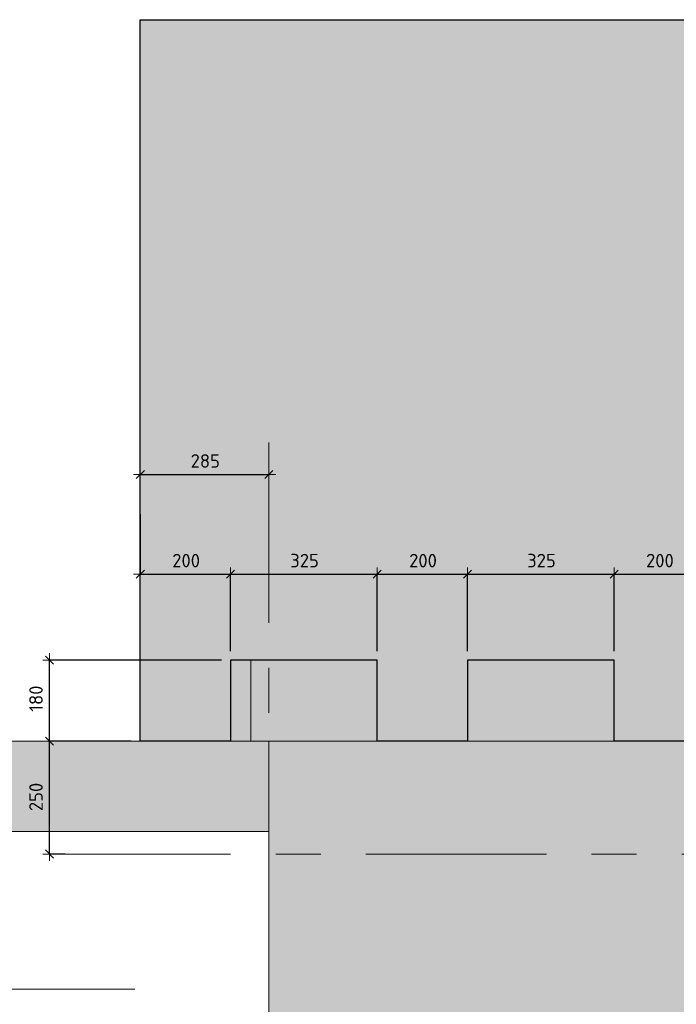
# Model space of a CAD drawing. Header units: metres. Extents: x -38 to 97, y -15 to 21.
# Tile 18 of 230: x 73.29 to 74.74, y -6.43 to -4.25. Entities that reach past the tile are written whole.
import ezdxf

# ---------------------------------------------------------------- set-up
doc = ezdxf.new("R2010")
doc.units = ezdxf.units.M
doc.header["$PDMODE"] = 65
doc.linetypes.add('______11', pattern=[0.5, 0.4, -0.05, 0, -0.05])
doc.linetypes.add('______5', pattern=[1.1, 0.8, -0.1, 0.1, -0.1])
for name, color, linetype, lineweight in [('XR$4$Общий слой (1)_1', 7, 'Continuous', 13), ('XR$4$Осевая линия (1)', 7, '______5', 13), ('XR$4$Перекрытие (1)', 7, 'Continuous', 35), ('XR$4$Размерная линия (1)', 7, 'Continuous', 13), ('XR$6$Общий слой (1)_1', 7, 'Continuous', 13), ('XR$6$Осевая линия (1)', 7, '______5', 13), ('XR$6$Перекрытие (1)', 7, 'Continuous', 35), ('XR$6$Размерная линия (1)', 7, 'Continuous', 13)]:
    doc.layers.add(name, color=color, linetype=linetype, lineweight=lineweight)
doc.styles.add('ISOCPEUR', font='txt')
doc.dimstyles.new('DIMSTYLE_24', dxfattribs={"dimtxt": 0.03, "dimasz": 0.03, "dimexe": 0, "dimexo": 0, "dimgap": 0.015, "dimtad": 2, "dimdec": 0, "dimlfac": 1000, "dimrnd": 5, "dimzin": 12, "dimdsep": 46, "dimtxsty": 'ISOCPEUR', "dimblk1": 'ALL_ML_STRICH', "dimblk2": 'ALL_ML_STRICH', "dimsah": 1, "dimcen": 0, "dimclrd": 7, "dimclre": 256, "dimclrt": 7, "dimadec": 0, "dimazin": 0, "dimtfac": 1, "dimtdec": 0, "dimtix": 1, "dimtmove": 2, "dimatfit": 3, "dimfxl": 0, "dimtzin": 0, "dimlwd": 0, "dimlwe": -3, "dimarcsym": 0})
pattern_1 = [(0, (0.45, 0.45), (0.225, 0.225), [0.225, -0.225]), (90, (0.45, 0.45), (-0.225, 0.225), [0.225, -0.225])]

# ---------------------------------------------------------------- blocks, each defined once
blk = doc.blocks.new('ALL_ML_STRICH')
at = {"color": 0, "linetype": 'ByBlock', "lineweight": -2}
for p, q in [((-1, 0), (0.5, 0)), ((-0.3, -0.3), (0.3, 0.3)), ((0, -0.5), (0, 0.5))]:
    blk.add_line(p, q, dxfattribs=at)
blk = doc.blocks.new('*D416')
at = {"layer": 'DEFPOINTS', "color": 7, "linetype": 'Continuous', "lineweight": 13, "transparency": 33554687}
for p in [(73.5556, -5.8499), (73.3544, -6.0999), (73.409, -6.0999)]:
    blk.add_point(p, dxfattribs=at)
at = {"layer": 'XR$4$Размерная линия (1)', "color": 9, "linetype": 'Continuous', "lineweight": -2, "true_color": 0xc7c7c7, "transparency": 33554687}
for p, q in [((73.5356, -5.8499), (73.3544, -5.8499)), ((73.389, -6.0999), (73.3544, -6.0999))]:
    blk.add_line(p, q, dxfattribs=at)
at = {"layer": 'XR$4$Размерная линия (1)', "color": 7, "linetype": 'Continuous', "lineweight": -2, "transparency": 33554687}
blk.add_line((73.3544, -6.0999), (73.3544, -5.8499), dxfattribs=at)
at = {"layer": 'XR$4$Размерная линия (1)', "color": 7, "linetype": 'Continuous', "lineweight": 13, "transparency": 33554687, "xscale": 0.03, "yscale": 0.03, "zscale": 0.03}
for p, rotation in [((73.3544, -5.8499), 90), ((73.3544, -6.0999), 270)]:
    blk.add_blockref('ALL_ML_STRICH', p, dxfattribs=dict(at, rotation=rotation))
at = {"layer": 'XR$4$Размерная линия (1)', "color": 7, "linetype": 'Continuous', "lineweight": 13, "transparency": 33554687, "insert": (73.3244, -5.9734), "char_height": 0.03, "width": 0.09, "attachment_point": 5, "rotation": 90, "style": 'ISOCPEUR'}
blk.add_mtext('\\A1;{250}', dxfattribs=at)
blk = doc.blocks.new('*D417')
at = {"layer": 'DEFPOINTS', "color": 7, "linetype": 'Continuous', "lineweight": 13, "transparency": 33554687}
for p in [(73.7556, -5.6699), (73.3544, -5.8499), (73.5556, -5.8499)]:
    blk.add_point(p, dxfattribs=at)
at = {"layer": 'XR$4$Размерная линия (1)', "color": 9, "linetype": 'Continuous', "lineweight": -2, "true_color": 0xc7c7c7, "transparency": 33554687}
for p, q in [((73.7356, -5.6699), (73.3544, -5.6699)), ((73.5356, -5.8499), (73.3544, -5.8499))]:
    blk.add_line(p, q, dxfattribs=at)
at = {"layer": 'XR$4$Размерная линия (1)', "color": 7, "linetype": 'Continuous', "lineweight": -2, "transparency": 33554687}
blk.add_line((73.3544, -5.8499), (73.3544, -5.6699), dxfattribs=at)
at = {"layer": 'XR$4$Размерная линия (1)', "color": 7, "linetype": 'Continuous', "lineweight": 13, "transparency": 33554687, "xscale": 0.03, "yscale": 0.03, "zscale": 0.03}
for p, rotation in [((73.3544, -5.6699), 90), ((73.3544, -5.8499), 270)]:
    blk.add_blockref('ALL_ML_STRICH', p, dxfattribs=dict(at, rotation=rotation))
at = {"layer": 'XR$4$Размерная линия (1)', "color": 7, "linetype": 'Continuous', "lineweight": 13, "transparency": 33554687, "insert": (73.3244, -5.7554), "char_height": 0.03, "width": 0.09, "attachment_point": 5, "rotation": 90, "style": 'ISOCPEUR'}
blk.add_mtext('\\A1;{180}', dxfattribs=at)
blk = doc.blocks.new('*D418')
at = {"layer": 'DEFPOINTS', "color": 7, "linetype": 'Continuous', "lineweight": 13, "transparency": 33554687}
for p in [(73.5556, -5.2555), (73.5556, -5.2584), (73.8406, -5.2612)]:
    blk.add_point(p, dxfattribs=at)
at = {"layer": 'XR$4$Размерная линия (1)', "color": 9, "linetype": 'Continuous', "lineweight": -2, "true_color": 0xc7c7c7, "transparency": 33554687}
for p, q in [((73.5556, -5.2584), (73.5556, -5.2584)), ((73.8406, -5.2584), (73.8406, -5.2584))]:
    blk.add_line(p, q, dxfattribs=at)
at = {"layer": 'XR$4$Размерная линия (1)', "color": 7, "linetype": 'Continuous', "lineweight": -2, "transparency": 33554687}
blk.add_line((73.5556, -5.2584), (73.8406, -5.2584), dxfattribs=at)
at = {"layer": 'XR$4$Размерная линия (1)', "color": 7, "linetype": 'Continuous', "lineweight": 13, "transparency": 33554687, "xscale": 0.03, "yscale": 0.03, "zscale": 0.03, "rotation": 180}
blk.add_blockref('ALL_ML_STRICH', (73.5556, -5.2584), dxfattribs=at)
at = {"layer": 'XR$4$Размерная линия (1)', "color": 7, "linetype": 'Continuous', "lineweight": 13, "transparency": 33554687, "xscale": 0.03, "yscale": 0.03, "zscale": 0.03}
blk.add_blockref('ALL_ML_STRICH', (73.8406, -5.2584), dxfattribs=at)
at = {"layer": 'XR$4$Размерная линия (1)', "color": 7, "linetype": 'Continuous', "lineweight": 13, "transparency": 33554687, "insert": (73.6996, -5.2284), "char_height": 0.03, "width": 0.09, "attachment_point": 5, "style": 'ISOCPEUR'}
blk.add_mtext('\\A1;{285}', dxfattribs=at)
blk = doc.blocks.new('*D419')
at = {"layer": 'DEFPOINTS', "color": 7, "linetype": 'Continuous', "lineweight": 13, "transparency": 33554687}
for p in [(73.5556, -5.3665), (73.5556, -5.4793), (73.7556, -5.6699)]:
    blk.add_point(p, dxfattribs=at)
at = {"layer": 'XR$4$Размерная линия (1)', "color": 9, "linetype": 'Continuous', "lineweight": -2, "true_color": 0xc7c7c7, "transparency": 33554687}
for p, q in [((73.5556, -5.3465), (73.5556, -5.4793)), ((73.7556, -5.6499), (73.7556, -5.4793))]:
    blk.add_line(p, q, dxfattribs=at)
at = {"layer": 'XR$4$Размерная линия (1)', "color": 7, "linetype": 'Continuous', "lineweight": -2, "transparency": 33554687}
blk.add_line((73.5556, -5.4793), (73.7556, -5.4793), dxfattribs=at)
at = {"layer": 'XR$4$Размерная линия (1)', "color": 7, "linetype": 'Continuous', "lineweight": 13, "transparency": 33554687, "xscale": 0.03, "yscale": 0.03, "zscale": 0.03, "rotation": 180}
blk.add_blockref('ALL_ML_STRICH', (73.5556, -5.4793), dxfattribs=at)
at = {"layer": 'XR$4$Размерная линия (1)', "color": 7, "linetype": 'Continuous', "lineweight": 13, "transparency": 33554687, "xscale": 0.03, "yscale": 0.03, "zscale": 0.03}
blk.add_blockref('ALL_ML_STRICH', (73.7556, -5.4793), dxfattribs=at)
at = {"layer": 'XR$4$Размерная линия (1)', "color": 7, "linetype": 'Continuous', "lineweight": 13, "transparency": 33554687, "insert": (73.6571, -5.4493), "char_height": 0.03, "width": 0.09, "attachment_point": 5, "style": 'ISOCPEUR'}
blk.add_mtext('\\A1;{200}', dxfattribs=at)
blk = doc.blocks.new('*D420')
at = {"layer": 'DEFPOINTS', "color": 7, "linetype": 'Continuous', "lineweight": 13, "transparency": 33554687}
for p in [(73.7556, -5.4793), (73.7556, -5.6699), (74.0806, -5.6699)]:
    blk.add_point(p, dxfattribs=at)
at = {"layer": 'XR$4$Размерная линия (1)', "color": 9, "linetype": 'Continuous', "lineweight": -2, "true_color": 0xc7c7c7, "transparency": 33554687}
for p, q in [((73.7556, -5.6499), (73.7556, -5.4793)), ((74.0806, -5.6499), (74.0806, -5.4793))]:
    blk.add_line(p, q, dxfattribs=at)
at = {"layer": 'XR$4$Размерная линия (1)', "color": 7, "linetype": 'Continuous', "lineweight": -2, "transparency": 33554687}
blk.add_line((73.7556, -5.4793), (74.0806, -5.4793), dxfattribs=at)
at = {"layer": 'XR$4$Размерная линия (1)', "color": 7, "linetype": 'Continuous', "lineweight": 13, "transparency": 33554687, "xscale": 0.03, "yscale": 0.03, "zscale": 0.03, "rotation": 180}
blk.add_blockref('ALL_ML_STRICH', (73.7556, -5.4793), dxfattribs=at)
at = {"layer": 'XR$4$Размерная линия (1)', "color": 7, "linetype": 'Continuous', "lineweight": 13, "transparency": 33554687, "xscale": 0.03, "yscale": 0.03, "zscale": 0.03}
blk.add_blockref('ALL_ML_STRICH', (74.0806, -5.4793), dxfattribs=at)
at = {"layer": 'XR$4$Размерная линия (1)', "color": 7, "linetype": 'Continuous', "lineweight": 13, "transparency": 33554687, "insert": (73.9196, -5.4493), "char_height": 0.03, "width": 0.09, "attachment_point": 5, "style": 'ISOCPEUR'}
blk.add_mtext('\\A1;{325}', dxfattribs=at)
blk = doc.blocks.new('*D421')
at = {"layer": 'DEFPOINTS', "color": 7, "linetype": 'Continuous', "lineweight": 13, "transparency": 33554687}
for p in [(74.0806, -5.4793), (74.0806, -5.6699), (74.2806, -5.6699)]:
    blk.add_point(p, dxfattribs=at)
at = {"layer": 'XR$4$Размерная линия (1)', "color": 9, "linetype": 'Continuous', "lineweight": -2, "true_color": 0xc7c7c7, "transparency": 33554687}
for p, q in [((74.0806, -5.6499), (74.0806, -5.4793)), ((74.2806, -5.6499), (74.2806, -5.4793))]:
    blk.add_line(p, q, dxfattribs=at)
at = {"layer": 'XR$4$Размерная линия (1)', "color": 7, "linetype": 'Continuous', "lineweight": -2, "transparency": 33554687}
blk.add_line((74.0806, -5.4793), (74.2806, -5.4793), dxfattribs=at)
at = {"layer": 'XR$4$Размерная линия (1)', "color": 7, "linetype": 'Continuous', "lineweight": 13, "transparency": 33554687, "xscale": 0.03, "yscale": 0.03, "zscale": 0.03, "rotation": 180}
blk.add_blockref('ALL_ML_STRICH', (74.0806, -5.4793), dxfattribs=at)
at = {"layer": 'XR$4$Размерная линия (1)', "color": 7, "linetype": 'Continuous', "lineweight": 13, "transparency": 33554687, "xscale": 0.03, "yscale": 0.03, "zscale": 0.03}
blk.add_blockref('ALL_ML_STRICH', (74.2806, -5.4793), dxfattribs=at)
at = {"layer": 'XR$4$Размерная линия (1)', "color": 7, "linetype": 'Continuous', "lineweight": 13, "transparency": 33554687, "insert": (74.1821, -5.4493), "char_height": 0.03, "width": 0.09, "attachment_point": 5, "style": 'ISOCPEUR'}
blk.add_mtext('\\A1;{200}', dxfattribs=at)
blk = doc.blocks.new('*D422')
at = {"layer": 'DEFPOINTS', "color": 7, "linetype": 'Continuous', "lineweight": 13, "transparency": 33554687}
for p in [(74.2806, -5.4793), (74.2806, -5.6699), (74.6056, -5.6699)]:
    blk.add_point(p, dxfattribs=at)
at = {"layer": 'XR$4$Размерная линия (1)', "color": 9, "linetype": 'Continuous', "lineweight": -2, "true_color": 0xc7c7c7, "transparency": 33554687}
for p, q in [((74.2806, -5.6499), (74.2806, -5.4793)), ((74.6056, -5.6499), (74.6056, -5.4793))]:
    blk.add_line(p, q, dxfattribs=at)
at = {"layer": 'XR$4$Размерная линия (1)', "color": 7, "linetype": 'Continuous', "lineweight": -2, "transparency": 33554687}
blk.add_line((74.2806, -5.4793), (74.6056, -5.4793), dxfattribs=at)
at = {"layer": 'XR$4$Размерная линия (1)', "color": 7, "linetype": 'Continuous', "lineweight": 13, "transparency": 33554687, "xscale": 0.03, "yscale": 0.03, "zscale": 0.03, "rotation": 180}
blk.add_blockref('ALL_ML_STRICH', (74.2806, -5.4793), dxfattribs=at)
at = {"layer": 'XR$4$Размерная линия (1)', "color": 7, "linetype": 'Continuous', "lineweight": 13, "transparency": 33554687, "xscale": 0.03, "yscale": 0.03, "zscale": 0.03}
blk.add_blockref('ALL_ML_STRICH', (74.6056, -5.4793), dxfattribs=at)
at = {"layer": 'XR$4$Размерная линия (1)', "color": 7, "linetype": 'Continuous', "lineweight": 13, "transparency": 33554687, "insert": (74.4446, -5.4493), "char_height": 0.03, "width": 0.09, "attachment_point": 5, "style": 'ISOCPEUR'}
blk.add_mtext('\\A1;{325}', dxfattribs=at)
blk = doc.blocks.new('*D423')
at = {"layer": 'DEFPOINTS', "color": 7, "linetype": 'Continuous', "lineweight": 13, "transparency": 33554687}
for p in [(74.6056, -5.4793), (74.6056, -5.6699), (74.8056, -5.6699)]:
    blk.add_point(p, dxfattribs=at)
at = {"layer": 'XR$4$Размерная линия (1)', "color": 9, "linetype": 'Continuous', "lineweight": -2, "true_color": 0xc7c7c7, "transparency": 33554687}
for p, q in [((74.6056, -5.6499), (74.6056, -5.4793)), ((74.8056, -5.6499), (74.8056, -5.4793))]:
    blk.add_line(p, q, dxfattribs=at)
at = {"layer": 'XR$4$Размерная линия (1)', "color": 7, "linetype": 'Continuous', "lineweight": -2, "transparency": 33554687}
blk.add_line((74.6056, -5.4793), (74.8056, -5.4793), dxfattribs=at)
at = {"layer": 'XR$4$Размерная линия (1)', "color": 7, "linetype": 'Continuous', "lineweight": 13, "transparency": 33554687, "xscale": 0.03, "yscale": 0.03, "zscale": 0.03, "rotation": 180}
blk.add_blockref('ALL_ML_STRICH', (74.6056, -5.4793), dxfattribs=at)
at = {"layer": 'XR$4$Размерная линия (1)', "color": 7, "linetype": 'Continuous', "lineweight": 13, "transparency": 33554687, "xscale": 0.03, "yscale": 0.03, "zscale": 0.03}
blk.add_blockref('ALL_ML_STRICH', (74.8056, -5.4793), dxfattribs=at)
at = {"layer": 'XR$4$Размерная линия (1)', "color": 7, "linetype": 'Continuous', "lineweight": 13, "transparency": 33554687, "insert": (74.7071, -5.4493), "char_height": 0.03, "width": 0.09, "attachment_point": 5, "style": 'ISOCPEUR'}
blk.add_mtext('\\A1;{200}', dxfattribs=at)
blk = doc.blocks.new('*D819')
at = {"layer": 'DEFPOINTS', "color": 7, "linetype": 'Continuous', "lineweight": 13, "transparency": 33554687}
for p in [(73.5556, -5.8499), (73.3544, -6.0999), (73.409, -6.0999)]:
    blk.add_point(p, dxfattribs=at)
at = {"layer": 'XR$6$Размерная линия (1)', "color": 9, "linetype": 'Continuous', "lineweight": -2, "true_color": 0xc7c7c7, "transparency": 33554687}
for p, q in [((73.5356, -5.8499), (73.3544, -5.8499)), ((73.389, -6.0999), (73.3544, -6.0999))]:
    blk.add_line(p, q, dxfattribs=at)
at = {"layer": 'XR$6$Размерная линия (1)', "color": 7, "linetype": 'Continuous', "lineweight": -2, "transparency": 33554687}
blk.add_line((73.3544, -6.0999), (73.3544, -5.8499), dxfattribs=at)
at = {"layer": 'XR$6$Размерная линия (1)', "color": 7, "linetype": 'Continuous', "lineweight": 13, "transparency": 33554687, "xscale": 0.03, "yscale": 0.03, "zscale": 0.03}
for p, rotation in [((73.3544, -5.8499), 90), ((73.3544, -6.0999), 270)]:
    blk.add_blockref('ALL_ML_STRICH', p, dxfattribs=dict(at, rotation=rotation))
at = {"layer": 'XR$6$Размерная линия (1)', "color": 7, "linetype": 'Continuous', "lineweight": 13, "transparency": 33554687, "insert": (73.3244, -5.9734), "char_height": 0.03, "width": 0.09, "attachment_point": 5, "rotation": 90, "style": 'ISOCPEUR'}
blk.add_mtext('\\A1;{250}', dxfattribs=at)
blk = doc.blocks.new('*D820')
at = {"layer": 'DEFPOINTS', "color": 7, "linetype": 'Continuous', "lineweight": 13, "transparency": 33554687}
for p in [(73.7556, -5.6699), (73.3544, -5.8499), (73.5556, -5.8499)]:
    blk.add_point(p, dxfattribs=at)
at = {"layer": 'XR$6$Размерная линия (1)', "color": 9, "linetype": 'Continuous', "lineweight": -2, "true_color": 0xc7c7c7, "transparency": 33554687}
for p, q in [((73.7356, -5.6699), (73.3544, -5.6699)), ((73.5356, -5.8499), (73.3544, -5.8499))]:
    blk.add_line(p, q, dxfattribs=at)
at = {"layer": 'XR$6$Размерная линия (1)', "color": 7, "linetype": 'Continuous', "lineweight": -2, "transparency": 33554687}
blk.add_line((73.3544, -5.8499), (73.3544, -5.6699), dxfattribs=at)
at = {"layer": 'XR$6$Размерная линия (1)', "color": 7, "linetype": 'Continuous', "lineweight": 13, "transparency": 33554687, "xscale": 0.03, "yscale": 0.03, "zscale": 0.03}
for p, rotation in [((73.3544, -5.6699), 90), ((73.3544, -5.8499), 270)]:
    blk.add_blockref('ALL_ML_STRICH', p, dxfattribs=dict(at, rotation=rotation))
at = {"layer": 'XR$6$Размерная линия (1)', "color": 7, "linetype": 'Continuous', "lineweight": 13, "transparency": 33554687, "insert": (73.3244, -5.7554), "char_height": 0.03, "width": 0.09, "attachment_point": 5, "rotation": 90, "style": 'ISOCPEUR'}
blk.add_mtext('\\A1;{180}', dxfattribs=at)
blk = doc.blocks.new('*D821')
at = {"layer": 'DEFPOINTS', "color": 7, "linetype": 'Continuous', "lineweight": 13, "transparency": 33554687}
for p in [(73.5556, -5.2555), (73.5556, -5.2584), (73.8406, -5.2612)]:
    blk.add_point(p, dxfattribs=at)
at = {"layer": 'XR$6$Размерная линия (1)', "color": 9, "linetype": 'Continuous', "lineweight": -2, "true_color": 0xc7c7c7, "transparency": 33554687}
for p, q in [((73.5556, -5.2584), (73.5556, -5.2584)), ((73.8406, -5.2584), (73.8406, -5.2584))]:
    blk.add_line(p, q, dxfattribs=at)
at = {"layer": 'XR$6$Размерная линия (1)', "color": 7, "linetype": 'Continuous', "lineweight": -2, "transparency": 33554687}
blk.add_line((73.5556, -5.2584), (73.8406, -5.2584), dxfattribs=at)
at = {"layer": 'XR$6$Размерная линия (1)', "color": 7, "linetype": 'Continuous', "lineweight": 13, "transparency": 33554687, "xscale": 0.03, "yscale": 0.03, "zscale": 0.03, "rotation": 180}
blk.add_blockref('ALL_ML_STRICH', (73.5556, -5.2584), dxfattribs=at)
at = {"layer": 'XR$6$Размерная линия (1)', "color": 7, "linetype": 'Continuous', "lineweight": 13, "transparency": 33554687, "xscale": 0.03, "yscale": 0.03, "zscale": 0.03}
blk.add_blockref('ALL_ML_STRICH', (73.8406, -5.2584), dxfattribs=at)
at = {"layer": 'XR$6$Размерная линия (1)', "color": 7, "linetype": 'Continuous', "lineweight": 13, "transparency": 33554687, "insert": (73.6996, -5.2284), "char_height": 0.03, "width": 0.09, "attachment_point": 5, "style": 'ISOCPEUR'}
blk.add_mtext('\\A1;{285}', dxfattribs=at)
blk = doc.blocks.new('*D822')
at = {"layer": 'DEFPOINTS', "color": 7, "linetype": 'Continuous', "lineweight": 13, "transparency": 33554687}
for p in [(73.5556, -5.3665), (73.5556, -5.4793), (73.7556, -5.6699)]:
    blk.add_point(p, dxfattribs=at)
at = {"layer": 'XR$6$Размерная линия (1)', "color": 9, "linetype": 'Continuous', "lineweight": -2, "true_color": 0xc7c7c7, "transparency": 33554687}
for p, q in [((73.5556, -5.3465), (73.5556, -5.4793)), ((73.7556, -5.6499), (73.7556, -5.4793))]:
    blk.add_line(p, q, dxfattribs=at)
at = {"layer": 'XR$6$Размерная линия (1)', "color": 7, "linetype": 'Continuous', "lineweight": -2, "transparency": 33554687}
blk.add_line((73.5556, -5.4793), (73.7556, -5.4793), dxfattribs=at)
at = {"layer": 'XR$6$Размерная линия (1)', "color": 7, "linetype": 'Continuous', "lineweight": 13, "transparency": 33554687, "xscale": 0.03, "yscale": 0.03, "zscale": 0.03, "rotation": 180}
blk.add_blockref('ALL_ML_STRICH', (73.5556, -5.4793), dxfattribs=at)
at = {"layer": 'XR$6$Размерная линия (1)', "color": 7, "linetype": 'Continuous', "lineweight": 13, "transparency": 33554687, "xscale": 0.03, "yscale": 0.03, "zscale": 0.03}
blk.add_blockref('ALL_ML_STRICH', (73.7556, -5.4793), dxfattribs=at)
at = {"layer": 'XR$6$Размерная линия (1)', "color": 7, "linetype": 'Continuous', "lineweight": 13, "transparency": 33554687, "insert": (73.6571, -5.4493), "char_height": 0.03, "width": 0.09, "attachment_point": 5, "style": 'ISOCPEUR'}
blk.add_mtext('\\A1;{200}', dxfattribs=at)
blk = doc.blocks.new('*D823')
at = {"layer": 'DEFPOINTS', "color": 7, "linetype": 'Continuous', "lineweight": 13, "transparency": 33554687}
for p in [(73.7556, -5.4793), (73.7556, -5.6699), (74.0806, -5.6699)]:
    blk.add_point(p, dxfattribs=at)
at = {"layer": 'XR$6$Размерная линия (1)', "color": 9, "linetype": 'Continuous', "lineweight": -2, "true_color": 0xc7c7c7, "transparency": 33554687}
for p, q in [((73.7556, -5.6499), (73.7556, -5.4793)), ((74.0806, -5.6499), (74.0806, -5.4793))]:
    blk.add_line(p, q, dxfattribs=at)
at = {"layer": 'XR$6$Размерная линия (1)', "color": 7, "linetype": 'Continuous', "lineweight": -2, "transparency": 33554687}
blk.add_line((73.7556, -5.4793), (74.0806, -5.4793), dxfattribs=at)
at = {"layer": 'XR$6$Размерная линия (1)', "color": 7, "linetype": 'Continuous', "lineweight": 13, "transparency": 33554687, "xscale": 0.03, "yscale": 0.03, "zscale": 0.03, "rotation": 180}
blk.add_blockref('ALL_ML_STRICH', (73.7556, -5.4793), dxfattribs=at)
at = {"layer": 'XR$6$Размерная линия (1)', "color": 7, "linetype": 'Continuous', "lineweight": 13, "transparency": 33554687, "xscale": 0.03, "yscale": 0.03, "zscale": 0.03}
blk.add_blockref('ALL_ML_STRICH', (74.0806, -5.4793), dxfattribs=at)
at = {"layer": 'XR$6$Размерная линия (1)', "color": 7, "linetype": 'Continuous', "lineweight": 13, "transparency": 33554687, "insert": (73.9196, -5.4493), "char_height": 0.03, "width": 0.09, "attachment_point": 5, "style": 'ISOCPEUR'}
blk.add_mtext('\\A1;{325}', dxfattribs=at)
blk = doc.blocks.new('*D824')
at = {"layer": 'DEFPOINTS', "color": 7, "linetype": 'Continuous', "lineweight": 13, "transparency": 33554687}
for p in [(74.0806, -5.4793), (74.0806, -5.6699), (74.2806, -5.6699)]:
    blk.add_point(p, dxfattribs=at)
at = {"layer": 'XR$6$Размерная линия (1)', "color": 9, "linetype": 'Continuous', "lineweight": -2, "true_color": 0xc7c7c7, "transparency": 33554687}
for p, q in [((74.0806, -5.6499), (74.0806, -5.4793)), ((74.2806, -5.6499), (74.2806, -5.4793))]:
    blk.add_line(p, q, dxfattribs=at)
at = {"layer": 'XR$6$Размерная линия (1)', "color": 7, "linetype": 'Continuous', "lineweight": -2, "transparency": 33554687}
blk.add_line((74.0806, -5.4793), (74.2806, -5.4793), dxfattribs=at)
at = {"layer": 'XR$6$Размерная линия (1)', "color": 7, "linetype": 'Continuous', "lineweight": 13, "transparency": 33554687, "xscale": 0.03, "yscale": 0.03, "zscale": 0.03, "rotation": 180}
blk.add_blockref('ALL_ML_STRICH', (74.0806, -5.4793), dxfattribs=at)
at = {"layer": 'XR$6$Размерная линия (1)', "color": 7, "linetype": 'Continuous', "lineweight": 13, "transparency": 33554687, "xscale": 0.03, "yscale": 0.03, "zscale": 0.03}
blk.add_blockref('ALL_ML_STRICH', (74.2806, -5.4793), dxfattribs=at)
at = {"layer": 'XR$6$Размерная линия (1)', "color": 7, "linetype": 'Continuous', "lineweight": 13, "transparency": 33554687, "insert": (74.1821, -5.4493), "char_height": 0.03, "width": 0.09, "attachment_point": 5, "style": 'ISOCPEUR'}
blk.add_mtext('\\A1;{200}', dxfattribs=at)
blk = doc.blocks.new('*D825')
at = {"layer": 'DEFPOINTS', "color": 7, "linetype": 'Continuous', "lineweight": 13, "transparency": 33554687}
for p in [(74.2806, -5.4793), (74.2806, -5.6699), (74.6056, -5.6699)]:
    blk.add_point(p, dxfattribs=at)
at = {"layer": 'XR$6$Размерная линия (1)', "color": 9, "linetype": 'Continuous', "lineweight": -2, "true_color": 0xc7c7c7, "transparency": 33554687}
for p, q in [((74.2806, -5.6499), (74.2806, -5.4793)), ((74.6056, -5.6499), (74.6056, -5.4793))]:
    blk.add_line(p, q, dxfattribs=at)
at = {"layer": 'XR$6$Размерная линия (1)', "color": 7, "linetype": 'Continuous', "lineweight": -2, "transparency": 33554687}
blk.add_line((74.2806, -5.4793), (74.6056, -5.4793), dxfattribs=at)
at = {"layer": 'XR$6$Размерная линия (1)', "color": 7, "linetype": 'Continuous', "lineweight": 13, "transparency": 33554687, "xscale": 0.03, "yscale": 0.03, "zscale": 0.03, "rotation": 180}
blk.add_blockref('ALL_ML_STRICH', (74.2806, -5.4793), dxfattribs=at)
at = {"layer": 'XR$6$Размерная линия (1)', "color": 7, "linetype": 'Continuous', "lineweight": 13, "transparency": 33554687, "xscale": 0.03, "yscale": 0.03, "zscale": 0.03}
blk.add_blockref('ALL_ML_STRICH', (74.6056, -5.4793), dxfattribs=at)
at = {"layer": 'XR$6$Размерная линия (1)', "color": 7, "linetype": 'Continuous', "lineweight": 13, "transparency": 33554687, "insert": (74.4446, -5.4493), "char_height": 0.03, "width": 0.09, "attachment_point": 5, "style": 'ISOCPEUR'}
blk.add_mtext('\\A1;{325}', dxfattribs=at)
blk = doc.blocks.new('*D826')
at = {"layer": 'DEFPOINTS', "color": 7, "linetype": 'Continuous', "lineweight": 13, "transparency": 33554687}
for p in [(74.6056, -5.4793), (74.6056, -5.6699), (74.8056, -5.6699)]:
    blk.add_point(p, dxfattribs=at)
at = {"layer": 'XR$6$Размерная линия (1)', "color": 9, "linetype": 'Continuous', "lineweight": -2, "true_color": 0xc7c7c7, "transparency": 33554687}
for p, q in [((74.6056, -5.6499), (74.6056, -5.4793)), ((74.8056, -5.6499), (74.8056, -5.4793))]:
    blk.add_line(p, q, dxfattribs=at)
at = {"layer": 'XR$6$Размерная линия (1)', "color": 7, "linetype": 'Continuous', "lineweight": -2, "transparency": 33554687}
blk.add_line((74.6056, -5.4793), (74.8056, -5.4793), dxfattribs=at)
at = {"layer": 'XR$6$Размерная линия (1)', "color": 7, "linetype": 'Continuous', "lineweight": 13, "transparency": 33554687, "xscale": 0.03, "yscale": 0.03, "zscale": 0.03, "rotation": 180}
blk.add_blockref('ALL_ML_STRICH', (74.6056, -5.4793), dxfattribs=at)
at = {"layer": 'XR$6$Размерная линия (1)', "color": 7, "linetype": 'Continuous', "lineweight": 13, "transparency": 33554687, "xscale": 0.03, "yscale": 0.03, "zscale": 0.03}
blk.add_blockref('ALL_ML_STRICH', (74.8056, -5.4793), dxfattribs=at)
at = {"layer": 'XR$6$Размерная линия (1)', "color": 7, "linetype": 'Continuous', "lineweight": 13, "transparency": 33554687, "insert": (74.7071, -5.4493), "char_height": 0.03, "width": 0.09, "attachment_point": 5, "style": 'ISOCPEUR'}
blk.add_mtext('\\A1;{200}', dxfattribs=at)

msp = doc.modelspace()

# ---------------------------------------------------------------- hatches: boundary and pattern name
at = {"linetype": 'Continuous', "lineweight": 13, "true_color": 0xf1f1f1, "transparency": 33554687}
for points in [[(76.9056, -4.2499), (73.5556, -4.2499), (73.5556, -5.8499), (76.9056, -5.8499)], [(76.9056, -4.2499), (73.5556, -4.2499), (73.5556, -5.8499), (76.9056, -5.8499)], [(73.84, -5.8499), (72.7122, -5.8499), (72.7122, -6.0499), (73.84, -6.0499)], [(73.84, -5.8499), (72.7122, -5.8499), (72.7122, -6.0499), (73.84, -6.0499)], [(73.84, -7.2854), (77.0996, -7.2854), (77.0996, -5.8499), (73.84, -5.8499)], [(73.84, -7.2854), (77.0996, -7.2854), (77.0996, -5.8499), (73.84, -5.8499)]]:
    msp.add_hatch(color=7, dxfattribs=at).paths.add_polyline_path(points)
at = {"linetype": 'Continuous', "lineweight": 13, "transparency": 33554687}
h = msp.add_hatch(dxfattribs=at)
h.set_pattern_fill('____', scale=0.225, style=0, pattern_type=2)
h.set_pattern_definition(pattern_1)
h.paths.add_polyline_path([(74.0806, -5.6699), (73.7556, -5.6699), (73.7556, -5.8499), (74.0806, -5.8499)], flags=0)
h = msp.add_hatch(dxfattribs=at)
h.set_pattern_fill('____', scale=0.225, style=0, pattern_type=2)
h.set_pattern_definition(pattern_1)
h.paths.add_polyline_path([(74.0806, -5.6699), (73.7556, -5.6699), (73.7556, -5.8499), (74.0806, -5.8499)], flags=0)
h = msp.add_hatch(dxfattribs=at)
h.set_pattern_fill('____', scale=0.225, style=0, pattern_type=2)
h.set_pattern_definition(pattern_1)
h.paths.add_polyline_path([(74.6056, -5.6699), (74.2806, -5.6699), (74.2806, -5.8499), (74.6056, -5.8499)], flags=0)
h = msp.add_hatch(dxfattribs=at)
h.set_pattern_fill('____', scale=0.225, style=0, pattern_type=2)
h.set_pattern_definition(pattern_1)
h.paths.add_polyline_path([(74.6056, -5.6699), (74.2806, -5.6699), (74.2806, -5.8499), (74.6056, -5.8499)], flags=0)

# ---------------------------------------------------------------- linework, layer by layer
at = {"color": 7, "linetype": 'Continuous', "lineweight": 13, "transparency": 33554687}
for p, q in [((73.8406, -5.8499), (72.7129, -5.8499)), ((73.8406, -5.8499), (72.7129, -5.8499)), ((73.84, -7.2854), (73.8406, -5.8499)), ((73.84, -7.2854), (73.8406, -5.8499)), ((73.8406, -5.8499), (77.1003, -5.8499)), ((73.8406, -5.8499), (77.1003, -5.8499))]:
    msp.add_line(p, q, dxfattribs=at)
for points in [[(72.7129, -6.0499), (73.8406, -6.0499), (73.8406, -5.8499)], [(72.7129, -6.0499), (73.8406, -6.0499), (73.8406, -5.8499)], [(72.9433, -6.0499), (72.9433, -6.3999), (73.5433, -6.3999)], [(72.9433, -6.0499), (72.9433, -6.3999), (73.5433, -6.3999)]]:
    msp.add_lwpolyline(points, dxfattribs=at)
at = {"layer": 'XR$4$Общий слой (1)_1', "color": 7, "linetype": 'Continuous', "lineweight": 13, "transparency": 33554687}
msp.add_line((73.0556, -5.8499), (77.1003, -5.8499), dxfattribs=at)
at = {"layer": 'XR$4$Осевая линия (1)', "color": 253, "linetype": '______11', "lineweight": 13, "true_color": 0xa0a0a0, "transparency": 33554687}
for p, q in [((73.8406, -5.1871), (73.8406, -7.3771)), ((77.2556, -6.0999), (72.6232, -6.0999))]:
    msp.add_line(p, q, dxfattribs=at)
at = {"layer": 'XR$4$Перекрытие (1)', "color": 7, "linetype": 'Continuous', "lineweight": 25, "transparency": 33554687}
for p, q in [((73.5556, -5.6699), (73.5556, -4.2499)), ((73.5556, -4.2499), (76.9056, -4.2499)), ((73.5556, -5.8499), (73.5556, -5.6699)), ((73.7556, -5.6699), (73.7556, -5.8499)), ((74.0806, -5.6699), (73.7556, -5.6699)), ((74.0806, -5.8499), (74.0806, -5.6699)), ((74.2806, -5.6699), (74.2806, -5.8499)), ((74.6056, -5.6699), (74.2806, -5.6699)), ((74.6056, -5.8499), (74.6056, -5.6699)), ((73.7556, -5.8499), (73.5556, -5.8499)), ((74.2806, -5.8499), (74.0806, -5.8499)), ((74.8056, -5.8499), (74.6056, -5.8499))]:
    msp.add_line(p, q, dxfattribs=at)
at = {"layer": 'XR$6$Общий слой (1)_1', "color": 7, "linetype": 'Continuous', "lineweight": 13, "transparency": 33554687}
msp.add_line((73.0556, -5.8499), (77.1003, -5.8499), dxfattribs=at)
at = {"layer": 'XR$6$Осевая линия (1)', "color": 253, "linetype": '______11', "lineweight": 13, "true_color": 0xa0a0a0, "transparency": 33554687}
for p, q in [((73.8406, -5.1871), (73.8406, -7.3771)), ((77.2556, -6.0999), (72.6232, -6.0999))]:
    msp.add_line(p, q, dxfattribs=at)
at = {"layer": 'XR$6$Перекрытие (1)', "color": 7, "linetype": 'Continuous', "lineweight": 25, "transparency": 33554687}
for p, q in [((73.5556, -5.6699), (73.5556, -4.2499)), ((73.5556, -4.2499), (76.9056, -4.2499)), ((73.5556, -5.8499), (73.5556, -5.6699)), ((73.7556, -5.6699), (73.7556, -5.8499)), ((74.0806, -5.6699), (73.7556, -5.6699)), ((74.0806, -5.8499), (74.0806, -5.6699)), ((74.2806, -5.6699), (74.2806, -5.8499)), ((74.6056, -5.6699), (74.2806, -5.6699)), ((74.6056, -5.8499), (74.6056, -5.6699)), ((73.7556, -5.8499), (73.5556, -5.8499)), ((74.2806, -5.8499), (74.0806, -5.8499)), ((74.8056, -5.8499), (74.6056, -5.8499))]:
    msp.add_line(p, q, dxfattribs=at)

# ---------------------------------------------------------------- dimensions: what is measured, and where the dimension line sits
at = {"layer": 'XR$4$Размерная линия (1)', "color": 7, "linetype": 'Continuous', "lineweight": 13, "transparency": 33554687}
for base, p1, p2, picture, middle in [((73.8406, -5.2584), (73.5556, -5.2584), (73.8406, -5.2584), '*D418', (73.6996, -5.2284)), ((73.7556, -5.4793), (73.5556, -5.3465), (73.7556, -5.6499), '*D419', (73.6571, -5.4493)), ((74.0806, -5.4793), (73.7556, -5.6499), (74.0806, -5.6499), '*D420', (73.9196, -5.4493)), ((74.2806, -5.4793), (74.0806, -5.6499), (74.2806, -5.6499), '*D421', (74.1821, -5.4493)), ((74.6056, -5.4793), (74.2806, -5.6499), (74.6056, -5.6499), '*D422', (74.4446, -5.4493)), ((74.8056, -5.4793), (74.6056, -5.6499), (74.8056, -5.6499), '*D423', (74.7071, -5.4493))]:
    dim = msp.add_linear_dim(base=base, p1=p1, p2=p2, dimstyle='DIMSTYLE_24', override={"dimpost": '<>', "dimclrd": 7, "dimclre": 9, "dimclrt": 7, "dimlwd": 0, "dimlwe": 65533}, dxfattribs=at)
    dim.commit()
    dim.dimension.update_dxf_attribs({"geometry": picture, "text_midpoint": middle, "dimtype": 160})
for base, p1, p2, picture, middle in [((73.3544, -5.6699), (73.5356, -5.8499), (73.7356, -5.6699), '*D417', (73.3244, -5.7554)), ((73.3544, -5.8499), (73.389, -6.0999), (73.5356, -5.8499), '*D416', (73.3244, -5.9734))]:
    dim = msp.add_linear_dim(base=base, p1=p1, p2=p2, angle=90, dimstyle='DIMSTYLE_24', override={"dimpost": '<>', "dimclrd": 7, "dimclre": 9, "dimclrt": 7, "dimlwd": 0, "dimlwe": 65533}, dxfattribs=at)
    dim.commit()
    dim.dimension.update_dxf_attribs({"geometry": picture, "text_midpoint": middle, "dimtype": 160})
at = {"layer": 'XR$6$Размерная линия (1)', "color": 7, "linetype": 'Continuous', "lineweight": 13, "transparency": 33554687}
for base, p1, p2, picture, middle in [((73.8406, -5.2584), (73.5556, -5.2584), (73.8406, -5.2584), '*D821', (73.6996, -5.2284)), ((73.7556, -5.4793), (73.5556, -5.3465), (73.7556, -5.6499), '*D822', (73.6571, -5.4493)), ((74.0806, -5.4793), (73.7556, -5.6499), (74.0806, -5.6499), '*D823', (73.9196, -5.4493)), ((74.2806, -5.4793), (74.0806, -5.6499), (74.2806, -5.6499), '*D824', (74.1821, -5.4493)), ((74.6056, -5.4793), (74.2806, -5.6499), (74.6056, -5.6499), '*D825', (74.4446, -5.4493)), ((74.8056, -5.4793), (74.6056, -5.6499), (74.8056, -5.6499), '*D826', (74.7071, -5.4493))]:
    dim = msp.add_linear_dim(base=base, p1=p1, p2=p2, dimstyle='DIMSTYLE_24', override={"dimpost": '<>', "dimclrd": 7, "dimclre": 9, "dimclrt": 7, "dimlwd": 0, "dimlwe": 65533}, dxfattribs=at)
    dim.commit()
    dim.dimension.update_dxf_attribs({"geometry": picture, "text_midpoint": middle, "dimtype": 160})
for base, p1, p2, picture, middle in [((73.3544, -5.6699), (73.5356, -5.8499), (73.7356, -5.6699), '*D820', (73.3244, -5.7554)), ((73.3544, -5.8499), (73.389, -6.0999), (73.5356, -5.8499), '*D819', (73.3244, -5.9734))]:
    dim = msp.add_linear_dim(base=base, p1=p1, p2=p2, angle=90, dimstyle='DIMSTYLE_24', override={"dimpost": '<>', "dimclrd": 7, "dimclre": 9, "dimclrt": 7, "dimlwd": 0, "dimlwe": 65533}, dxfattribs=at)
    dim.commit()
    dim.dimension.update_dxf_attribs({"geometry": picture, "text_midpoint": middle, "dimtype": 160})

doc.saveas('drawing.dxf')
